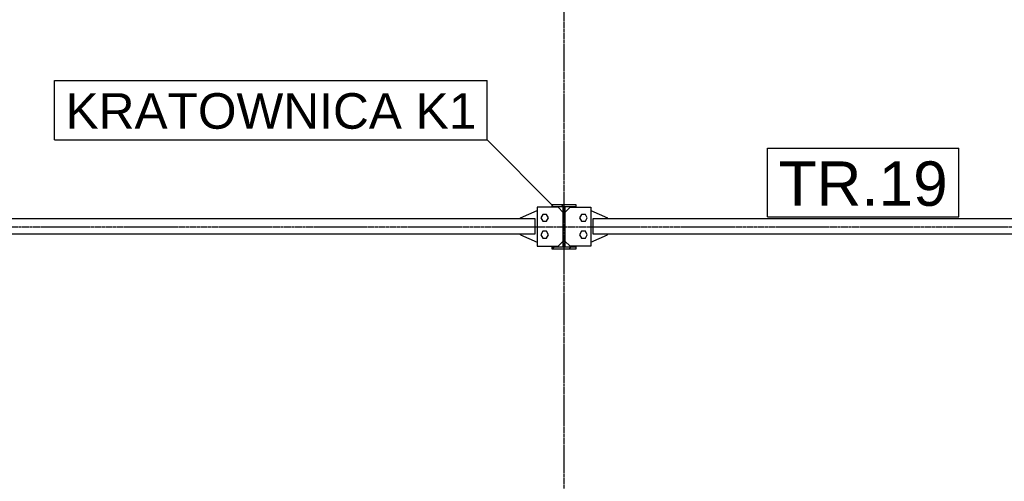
# Model space of a CAD drawing. Header units: millimetres. Extents: x -288865 to 11255, y 102926 to 380857.
# Tile 133 of 142: x -159912 to -157265, y 360578 to 361819. Entities that reach past the tile are written whole.
import ezdxf

# ---------------------------------------------------------------- set-up
doc = ezdxf.new("R2010")
doc.units = ezdxf.units.MM
doc.header["$MEASUREMENT"] = 0
doc.set_wipeout_variables(frame=1)
doc.linetypes.add('DXK_LINE_DOT3', pattern=[5.918699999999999, 2.979, -0.9799, 0.9799, -0.9799])
for name, color, linetype in [('TS_INNE_OBIEKTY', 7, 'Continuous'), ('TS_LINIE_WIDOCZNE', 7, 'Continuous'), ('TS_OPISY', 7, 'Continuous'), ('TS_OPISY_LINIE', 7, 'Continuous'), ('TS_OPISY_RAMKA', 7, 'Continuous'), ('TS_WYPELNIENIE', 7, 'Continuous')]:
    doc.layers.add(name, color=color, linetype=linetype)
doc.styles.add('ARIAL', font='arial.ttf')

# ---------------------------------------------------------------- blocks, each defined once
blk = doc.blocks.new('Part-66156026-1357 - 1303')
at = {"layer": 'TS_LINIE_WIDOCZNE', "color": 1, "linetype": 'Continuous'}
for p, q in [((38493.6500000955, 3263.51377105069), (38437.6500000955, 3263.51377105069)), ((38437.6500000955, 3263.51377105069), (38437.6500000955, 3158.51605986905)), ((38507.6500000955, 3249.51377105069), (38493.6500000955, 3263.51377105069)), ((38507.6500000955, 3172.51605986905), (38507.6500000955, 3249.51377105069)), ((38437.6500000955, 3158.51605986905), (38493.6500000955, 3158.51605986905)), ((38493.6500000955, 3158.51605986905), (38507.6500000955, 3172.51605986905))]:
    blk.add_line(p, q, dxfattribs=at)
blk = doc.blocks.new('Part-66156026-1358 - 1303')
at = {"layer": 'TS_LINIE_WIDOCZNE', "color": 1, "linetype": 'Continuous'}
for p, q in [((38512.20000004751, 3249.663771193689), (38526.04999990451, 3263.513771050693)), ((38526.04999990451, 3263.513771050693), (38582.04999990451, 3263.513771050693)), ((38582.04999990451, 3263.513771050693), (38582.04999990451, 3158.516059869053)), ((38526.04999990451, 3158.516059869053), (38512.20000004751, 3172.366059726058)), ((38582.04999990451, 3158.516059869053), (38526.04999990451, 3158.516059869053))]:
    blk.add_line(p, q, dxfattribs=at)
blk = doc.blocks.new('Part-66156026-1362 - 1303')
at = {"layer": 'TS_WYPELNIENIE', "linetype": 'Continuous'}
h = blk.add_hatch(dxfattribs=at)
h.set_pattern_fill('', color=256, scale=10, style=0, pattern_type=0)
h.set_pattern_definition([(45, (38478, 3271), (-22.45064030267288, 22.45064030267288), [])])
h.paths.add_polyline_path([(38542, 3271), (38478, 3271), (38478, 3264.699999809), (38507.7999999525, 3264.699999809), (38507.7999999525, 3157.300000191), (38478, 3157.300000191), (38478, 3151), (38542, 3151), (38542, 3157.300000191), (38512.20000004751, 3157.300000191), (38512.20000004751, 3264.699999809), (38542, 3264.699999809)])
at = {"layer": 'TS_INNE_OBIEKTY', "color": 1, "linetype": 'Continuous'}
for p, q in [((38478, 3271), (38542, 3271)), ((38478, 3264.699999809), (38478, 3271)), ((38507.7999999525, 3264.699999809), (38478, 3264.699999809)), ((38507.7999999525, 3157.300000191), (38507.7999999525, 3264.699999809)), ((38542, 3264.699999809), (38512.20000004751, 3264.699999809)), ((38512.20000004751, 3264.699999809), (38512.20000004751, 3157.300000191)), ((38542, 3271), (38542, 3264.699999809)), ((38478, 3151), (38478, 3157.300000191)), ((38478, 3157.300000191), (38507.7999999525, 3157.300000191)), ((38542, 3151), (38478, 3151)), ((38512.20000004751, 3157.300000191), (38542, 3157.300000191)), ((38542, 3157.300000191), (38542, 3151))]:
    blk.add_line(p, q, dxfattribs=at)
blk = doc.blocks.new('Part-66156026-1437 - 1303')
at = {"layer": 'TS_LINIE_WIDOCZNE', "color": 1, "linetype": 'Continuous'}
for p, q in [((38392.6500000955, 3234.763797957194), (38437.6500000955, 3254.763797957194)), ((38392.6500000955, 3232.249156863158), (38392.6500000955, 3234.763797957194)), ((38392.6500000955, 3189.763790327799), (38392.6500000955, 3192.249156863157)), ((38392.6500000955, 3189.763790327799), (38437.6500000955, 3169.763790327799))]:
    blk.add_line(p, q, dxfattribs=at)
blk = doc.blocks.new('Part-66156026-1443 - 1303')
at = {"layer": 'TS_LINIE_WIDOCZNE', "color": 1, "linetype": 'Continuous'}
for p, q in [((38582.05000019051, 3254.763797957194), (38627.05000019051, 3234.763797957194)), ((38627.05000019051, 3232.249156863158), (38627.05000019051, 3234.763797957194)), ((38582.05000019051, 3169.763790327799), (38627.05000019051, 3189.763790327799)), ((38627.05000019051, 3189.763790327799), (38627.05000019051, 3192.249156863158))]:
    blk.add_line(p, q, dxfattribs=at)
blk = doc.blocks.new('Part-66156026-1482 - 1303')
at = {"layer": 'TS_LINIE_WIDOCZNE', "color": 1, "linetype": 'Continuous'}
for p, q in [((42032.650000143, 3232.249156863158), (38587.05000019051, 3232.249156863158)), ((38587.05000019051, 3232.249156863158), (38587.05000019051, 3192.249156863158)), ((38587.05000019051, 3192.249156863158), (42032.650000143, 3192.249156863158))]:
    blk.add_line(p, q, dxfattribs=at)
blk = doc.blocks.new('Part-66156026-1483 - 1303')
at = {"layer": 'TS_LINIE_WIDOCZNE', "color": 1, "linetype": 'Continuous'}
for p, q in [((38432.650000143, 3232.249156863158), (34871.55000019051, 3232.249156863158)), ((38432.650000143, 3192.249156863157), (38432.650000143, 3232.249156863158)), ((34871.55000019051, 3192.249156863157), (38432.650000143, 3192.249156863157))]:
    blk.add_line(p, q, dxfattribs=at)
blk = doc.blocks.new('GridLine-66156026-1649 - 1303')
at = {"layer": 'TS_INNE_OBIEKTY', "color": 4, "linetype": 'DXK_LINE_DOT3'}
blk.add_line((38510, -610), (38510, 5914.298975), dxfattribs=at)
blk = doc.blocks.new('Bolt-66156026-1521 - 1303')
at = {"layer": 'TS_INNE_OBIEKTY', "color": 1, "linetype": 'Continuous'}
for p, q in [((38452.45384767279, 3243.7637903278), (38447.25769525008, 3234.763790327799)), ((38447.25769525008, 3234.763790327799), (38452.45384767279, 3225.7637903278)), ((38462.84615251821, 3243.7637903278), (38452.45384767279, 3243.7637903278)), ((38468.04230494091, 3234.763790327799), (38462.84615251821, 3243.7637903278)), ((38462.84615251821, 3225.7637903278), (38468.04230494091, 3234.763790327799)), ((38452.45384767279, 3225.7637903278), (38462.84615251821, 3225.7637903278)), ((38452.45384767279, 3198.763790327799), (38447.25769525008, 3189.763790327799)), ((38447.25769525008, 3189.763790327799), (38452.45384767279, 3180.763790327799)), ((38462.84615251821, 3198.763790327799), (38452.45384767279, 3198.763790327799)), ((38452.45384767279, 3180.763790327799), (38462.84615251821, 3180.763790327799)), ((38468.04230494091, 3189.763790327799), (38462.84615251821, 3198.763790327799)), ((38462.84615251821, 3180.763790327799), (38468.04230494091, 3189.763790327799))]:
    blk.add_line(p, q, dxfattribs=at)
blk = doc.blocks.new('Bolt-66156026-1522 - 1303')
at = {"layer": 'TS_INNE_OBIEKTY', "color": 1, "linetype": 'Continuous'}
for p, q in [((38556.8538477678, 3243.763790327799), (38551.65769534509, 3234.763790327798)), ((38551.65769534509, 3234.763790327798), (38556.8538477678, 3225.763790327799)), ((38567.24615261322, 3243.763790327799), (38556.8538477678, 3243.763790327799)), ((38572.44230503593, 3234.763790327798), (38567.24615261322, 3243.763790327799)), ((38567.24615261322, 3225.763790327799), (38572.44230503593, 3234.763790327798)), ((38556.8538477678, 3225.763790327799), (38567.24615261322, 3225.763790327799)), ((38556.8538477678, 3198.763790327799), (38551.65769534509, 3189.763790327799)), ((38551.65769534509, 3189.763790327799), (38556.8538477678, 3180.763790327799)), ((38567.24615261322, 3198.763790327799), (38556.8538477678, 3198.763790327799)), ((38556.8538477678, 3180.763790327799), (38567.24615261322, 3180.763790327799)), ((38572.44230503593, 3189.763790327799), (38567.24615261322, 3198.763790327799)), ((38567.24615261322, 3180.763790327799), (38572.44230503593, 3189.763790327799))]:
    blk.add_line(p, q, dxfattribs=at)
blk = doc.blocks.new('GridLine-66156026-1656 - 1303')
at = {"layer": 'TS_INNE_OBIEKTY', "color": 4, "linetype": 'DXK_LINE_DOT3'}
blk.add_line((33195.7, 3211), (51746.5, 3211), dxfattribs=at)
blk = doc.blocks.new('Mark-66156026-1929 - 1303')
at = {"layer": 'TS_OPISY_RAMKA', "linetype": 'Continuous'}
for p, q in [((39057.05000019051, 3422.249156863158), (39570.78535175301, 3422.249156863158)), ((39057.05000019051, 3237.249156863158), (39057.05000019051, 3422.249156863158)), ((39570.78535175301, 3237.249156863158), (39570.78535175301, 3422.249156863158)), ((39057.05000019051, 3237.249156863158), (39570.78535175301, 3237.249156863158))]:
    blk.add_line(p, q, dxfattribs=at)
blk.add_wipeout([(39540.785351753, 3267.249156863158), (39540.785351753, 3392.2491568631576), (39087.0500001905, 3392.2491568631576), (39087.0500001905, 3267.249156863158)]).dxf.layer = 'TS_OPISY_LINIE'
blk.add_wipeout([(39540.785351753, 3267.249156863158), (39540.785351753, 3392.2491568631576), (39087.0500001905, 3392.2491568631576), (39087.0500001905, 3267.249156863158)]).dxf.layer = 'TS_OPISY_LINIE'
at = {"layer": 'TS_OPISY', "style": 'ARIAL'}
blk.add_text('TR.19', height=119.384765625, dxfattribs=at).set_placement((39087.05000019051, 3267.249156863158))
blk = doc.blocks.new('Mark-66156026-2288 - 1303')
at = {"layer": 'TS_OPISY_LINIE', "linetype": 'Continuous'}
blk.add_line((38480.02817094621, 3267.6049999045), (38303.25317094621, 3444.3799999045), dxfattribs=at)
at = {"layer": 'TS_OPISY_RAMKA', "linetype": 'Continuous'}
for p, q in [((37139.83520219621, 3604.3799999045), (38303.25317094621, 3604.3799999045)), ((37139.83520219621, 3444.3799999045), (37139.83520219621, 3604.3799999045)), ((38303.25317094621, 3444.3799999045), (38303.25317094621, 3604.3799999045)), ((37139.83520219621, 3444.3799999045), (38303.25317094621, 3444.3799999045))]:
    blk.add_line(p, q, dxfattribs=at)
blk.add_wipeout([(38273.25317094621, 3474.379999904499), (38273.25317094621, 3574.3799999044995), (37169.83520219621, 3574.3799999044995), (37169.83520219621, 3474.379999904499)]).dxf.layer = 'TS_OPISY_LINIE'
blk.add_wipeout([(38273.25317094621, 3474.379999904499), (38273.25317094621, 3574.3799999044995), (37169.83520219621, 3574.3799999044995), (37169.83520219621, 3474.379999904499)]).dxf.layer = 'TS_OPISY_LINIE'
at = {"layer": 'TS_OPISY', "style": 'ARIAL'}
blk.add_text('KRATOWNICA K1', height=95.5078125, dxfattribs=at).set_placement((37169.83520219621, 3474.379999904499))

msp = doc.modelspace()

# ---------------------------------------------------------------- block references
for name in ['GridLine-66156026-1649 - 1303', 'GridLine-66156026-1656 - 1303', 'Part-66156026-1362 - 1303', 'Part-66156026-1437 - 1303', 'Part-66156026-1357 - 1303', 'Bolt-66156026-1521 - 1303', 'Part-66156026-1358 - 1303', 'Bolt-66156026-1522 - 1303', 'Part-66156026-1443 - 1303', 'Part-66156026-1483 - 1303', 'Part-66156026-1482 - 1303']:
    msp.add_blockref(name, (-196958.5679124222, 358051.3271437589))

# ---------------------------------------------------------------- next in the draw order: block references
for name in ['Mark-66156026-2288 - 1303', 'Mark-66156026-1929 - 1303']:
    msp.add_blockref(name, (-196958.5679124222, 358051.3271437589))

doc.saveas('drawing.dxf')
